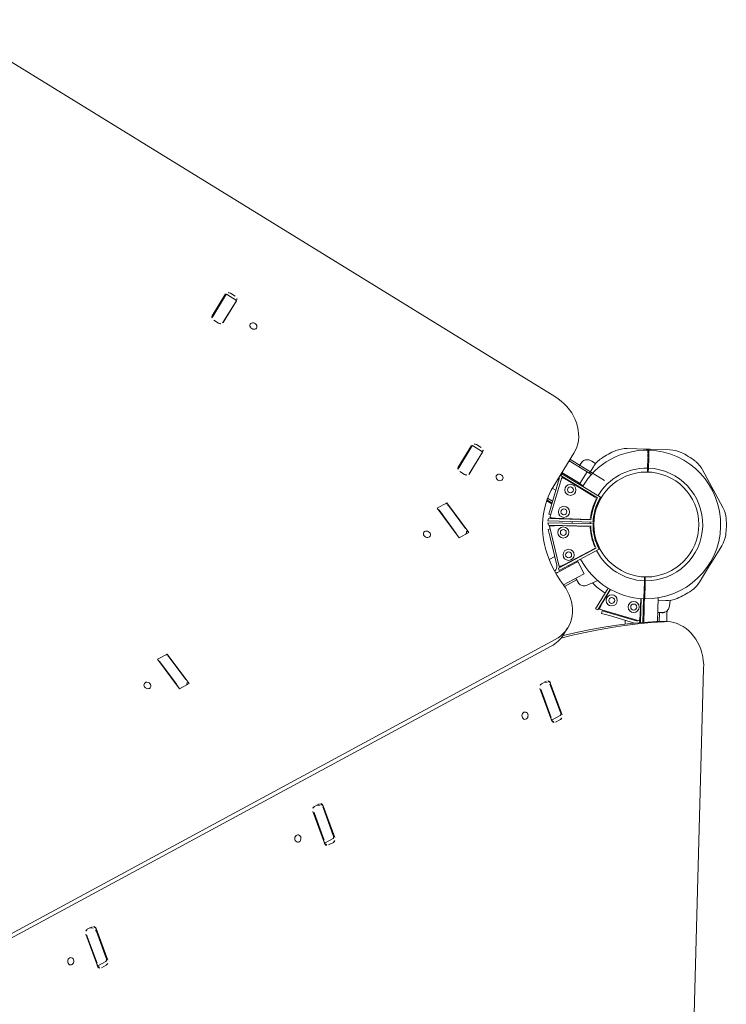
# Model space of a CAD drawing. Extents: x 5459245 to 5462690, y 5971016 to 5972523.
# Tile 70 of 136: x 5462444.317 to 5462445.085, y 5972215.678 to 5972216.747. Entities that reach past the tile are written whole.
import ezdxf

# ---------------------------------------------------------------- set-up
doc = ezdxf.new("R2010")
doc.units = 0
doc.layers.add('A_MAŁA ARCHITEKTURA', color=195, linetype='CONTINUOUS', lineweight=9)

# ---------------------------------------------------------------- blocks, each defined once
blk = doc.blocks.new('MEGA')
at = {"layer": 'A_MAŁA ARCHITEKTURA'}
for p, q in [((5462447.2737, 5972218.6136), (5462447.2737, 5972217.8326)), ((5462447.1501, 5972218.1916), (5462447.1501, 5972218.1856)), ((5462447.1514, 5972218.1947), (5462447.153, 5972218.1947)), ((5462447.1796, 5972218.1947), (5462447.153, 5972218.1947)), ((5462447.1811, 5972218.1956), (5462447.1534, 5972218.1956)), ((5462447.1687, 5972218.1956), (5462447.1671, 5972218.1947)), ((5462447.1725, 5972218.1947), (5462447.1725, 5972218.1956)), ((5462447.1796, 5972218.1947), (5462447.1813, 5972218.1947)), ((5462447.1813, 5972218.1819), (5462447.1813, 5972218.1947)), ((5462447.1845, 5972218.1856), (5462447.1845, 5972218.1916)), ((5462447.153, 5972218.1818), (5462447.1526, 5972218.1818)), ((5462447.1796, 5972218.1818), (5462447.153, 5972218.1818)), ((5462447.1534, 5972218.1816), (5462447.1811, 5972218.1816)), ((5462447.1813, 5972218.1818), (5462447.1796, 5972218.1818)), ((5462447.0406, 5972217.6939), (5462446.3637, 5972218.0847)), ((5462447.0489, 5972217.6939), (5462446.372, 5972218.0847)), ((5462446.8044, 5972218.0506), (5462446.7895, 5972218.0135)), ((5462446.8148, 5972218.0446), (5462446.8044, 5972218.0506)), ((5462446.7919, 5972218.0184), (5462446.8034, 5972218.0471)), ((5462446.8, 5972218.0074), (5462446.8148, 5972218.0446)), ((5462446.8017, 5972218.0128), (5462446.8131, 5972218.0415)), ((5462446.8133, 5972218.0446), (5462446.8148, 5972218.0446)), ((5462446.7895, 5972218.0135), (5462446.8, 5972218.0074)), ((5462446.7969, 5972218.0092), (5462446.798, 5972218.0092)), ((5462446.5091, 5972217.9606), (5462446.4864, 5972217.9318)), ((5462446.508, 5972217.9579), (5462446.4889, 5972217.9336)), ((5462446.4976, 5972217.9253), (5462446.5203, 5972217.9542)), ((5462446.5197, 5972217.9589), (5462446.5145, 5972217.962)), ((5462446.5174, 5972217.9603), (5462446.5177, 5972217.9597)), ((5462446.5177, 5972217.9597), (5462446.519, 5972217.9573)), ((5462446.5178, 5972217.9523), (5462446.4986, 5972217.928)), ((5462446.4863, 5972217.9318), (5462446.4955, 5972217.9265)), ((5462446.4869, 5972217.927), (5462446.4922, 5972217.924)), ((5462447.1514, 5972217.8808), (5462447.153, 5972217.8808)), ((5462447.1796, 5972217.8808), (5462447.153, 5972217.8808)), ((5462447.1811, 5972217.8817), (5462447.1534, 5972217.8817)), ((5462447.1796, 5972217.8808), (5462447.1813, 5972217.8808)), ((5462447.1813, 5972217.868), (5462447.1813, 5972217.8808)), ((5462447.1033, 5972217.878), (5462447.0885, 5972217.8408)), ((5462447.0909, 5972217.8458), (5462447.1024, 5972217.8745)), ((5462447.0989, 5972217.8348), (5462447.1138, 5972217.872)), ((5462447.1006, 5972217.8402), (5462447.1121, 5972217.8689)), ((5462447.1138, 5972217.872), (5462447.1033, 5972217.878)), ((5462447.1123, 5972217.872), (5462447.1138, 5972217.872)), ((5462447.1501, 5972217.8777), (5462447.1501, 5972217.8717)), ((5462447.153, 5972217.8678), (5462447.1526, 5972217.8678)), ((5462447.1796, 5972217.8678), (5462447.153, 5972217.8678)), ((5462447.1534, 5972217.8677), (5462447.1811, 5972217.8677)), ((5462447.1813, 5972217.8678), (5462447.1796, 5972217.8678)), ((5462447.1845, 5972217.8717), (5462447.1845, 5972217.8777)), ((5462447.0885, 5972217.8408), (5462447.0989, 5972217.8348)), ((5462447.0959, 5972217.8366), (5462447.097, 5972217.8366)), ((5462446.752, 5972217.8204), (5462446.7293, 5972217.7915)), ((5462446.751, 5972217.8177), (5462446.7318, 5972217.7934)), ((5462446.7626, 5972217.8187), (5462446.7574, 5972217.8217)), ((5462446.7603, 5972217.82), (5462446.7606, 5972217.8194)), ((5462446.7606, 5972217.8194), (5462446.762, 5972217.817)), ((5462446.7405, 5972217.785), (5462446.7632, 5972217.8139)), ((5462446.7607, 5972217.8121), (5462446.7415, 5972217.7878)), ((5462446.7293, 5972217.7915), (5462446.7384, 5972217.7862)), ((5462446.7299, 5972217.7867), (5462446.7351, 5972217.7837)), ((5462447.1874, 5972217.7783), (5462447.1874, 5972217.7827)), ((5462447.1904, 5972217.7828), (5462447.2322, 5972217.7828)), ((5462447.2063, 5972217.7821), (5462447.2038, 5972217.7814)), ((5462447.2066, 5972217.7329), (5462447.2063, 5972217.7821)), ((5462447.2074, 5972217.7828), (5462447.2074, 5972217.7617)), ((5462447.2223, 5972217.7828), (5462447.2223, 5972217.7617)), ((5462447.2242, 5972217.7388), (5462447.2242, 5972217.7828)), ((5462447.159, 5972217.7683), (5462447.2026, 5972217.78)), ((5462447.1614, 5972217.7713), (5462447.17, 5972217.7736)), ((5462447.1999, 5972217.7816), (5462447.17, 5972217.7736)), ((5462447.1725, 5972217.7743), (5462447.1725, 5972217.7807)), ((5462447.1735, 5972217.781), (5462447.1735, 5972217.7745)), ((5462447.1755, 5972217.7751), (5462447.1755, 5972217.7814)), ((5462447.2034, 5972217.7771), (5462447.2026, 5972217.78)), ((5462447.2034, 5972217.7772), (5462447.2027, 5972217.7798)), ((5462447.2038, 5972217.7773), (5462447.2034, 5972217.7772)), ((5462447.2036, 5972217.7374), (5462447.2034, 5972217.774)), ((5462447.2038, 5972217.7814), (5462447.2041, 5972217.7353)), ((5462447.1188, 5972217.7316), (5462447.1508, 5972217.7636)), ((5462447.1406, 5972217.7566), (5462447.147, 5972217.763)), ((5462447.147, 5972217.763), (5462447.1486, 5972217.7614)), ((5462447.1529, 5972217.7615), (5462447.1508, 5972217.7636)), ((5462447.1528, 5972217.7615), (5462447.151, 5972217.7634)), ((5462447.1529, 5972217.7672), (5462447.1511, 5972217.7654)), ((5462447.1511, 5972217.7654), (5462447.1743, 5972217.7256)), ((5462447.1532, 5972217.7618), (5462447.1528, 5972217.7615)), ((5462447.1777, 5972217.7248), (5462447.1529, 5972217.7672)), ((5462447.1547, 5972217.7683), (5462447.1572, 5972217.769)), ((5462447.1791, 5972217.7256), (5462447.1547, 5972217.7683)), ((5462447.1572, 5972217.769), (5462447.1801, 5972217.7289)), ((5462447.159, 5972217.7682), (5462447.159, 5972217.7683)), ((5462447.159, 5972217.768), (5462447.1598, 5972217.7653)), ((5462447.1597, 5972217.7655), (5462447.1593, 5972217.7654)), ((5462447.1613, 5972217.7627), (5462447.1794, 5972217.7309)), ((5462447.1619, 5972217.7691), (5462447.1614, 5972217.7713)), ((5462447.1725, 5972217.7617), (5462447.1725, 5972217.7618)), ((5462447.1728, 5972217.7617), (5462447.1725, 5972217.7617)), ((5462447.2074, 5972217.7597), (5462447.2074, 5972217.7617)), ((5462447.2223, 5972217.7617), (5462447.2223, 5972217.7597)), ((5462447.2349, 5972217.7617), (5462447.2348, 5972217.7631)), ((5462447.1406, 5972217.7566), (5462447.1187, 5972217.7347)), ((5462447.1729, 5972217.7272), (5462447.1544, 5972217.7588)), ((5462447.2064, 5972217.7569), (5462447.2074, 5972217.7569)), ((5462447.2064, 5972217.7558), (5462447.2074, 5972217.7558)), ((5462447.2223, 5972217.7597), (5462447.2074, 5972217.7597)), ((5462447.2074, 5972217.7597), (5462447.2074, 5972217.7586)), ((5462447.2074, 5972217.7586), (5462447.2074, 5972217.7558)), ((5462447.2223, 5972217.7597), (5462447.2223, 5972217.7586)), ((5462447.2223, 5972217.7586), (5462447.2223, 5972217.7543)), ((5462447.2307, 5972217.7569), (5462447.2223, 5972217.7569)), ((5462447.1256, 5972217.7416), (5462447.1196, 5972217.745)), ((5462447.1106, 5972217.7309), (5462447.1331, 5972217.7178)), ((5462447.1151, 5972217.7295), (5462447.117, 5972217.7313)), ((5462447.1576, 5972217.7047), (5462447.1151, 5972217.7295)), ((5462447.117, 5972217.7313), (5462447.1568, 5972217.708)), ((5462447.1189, 5972217.7315), (5462447.1188, 5972217.7316)), ((5462447.119, 5972217.7314), (5462447.121, 5972217.7294)), ((5462447.1209, 5972217.7295), (5462447.1205, 5972217.7292)), ((5462447.2066, 5972217.7325), (5462447.2066, 5972217.7329)), ((5462447.2773, 5972217.7177), (5462447.2666, 5972217.7361)), ((5462447.1236, 5972217.7279), (5462447.1552, 5972217.7095)), ((5462447.176, 5972217.7276), (5462447.1775, 5972217.7284)), ((5462447.1779, 5972217.7244), (5462447.1777, 5972217.7248)), ((5462447.1793, 5972217.7252), (5462447.1791, 5972217.7256)), ((5462447.1035, 5972217.7156), (5462447.1164, 5972217.7081)), ((5462447.1044, 5972217.7178), (5462447.1042, 5972217.7172)), ((5462447.1042, 5972217.7173), (5462447.1257, 5972217.7049)), ((5462447.134, 5972217.7174), (5462447.1265, 5972217.7044)), ((5462447.1331, 5972217.7178), (5462447.134, 5972217.7174)), ((5462447.2695, 5972217.7115), (5462447.2602, 5972217.706)), ((5462447.2606, 5972217.7052), (5462447.27, 5972217.7106)), ((5462447.2765, 5972217.7172), (5462447.2763, 5972217.7171)), ((5462447.2765, 5972217.7172), (5462447.2773, 5972217.7177)), ((5462447.2775, 5972217.7149), (5462447.277, 5972217.7158)), ((5462447.2773, 5972217.7177), (5462447.2793, 5972217.7142)), ((5462447.2785, 5972217.7138), (5462447.2783, 5972217.7136)), ((5462447.2793, 5972217.7142), (5462447.2785, 5972217.7138)), ((5462447.2899, 5972217.6958), (5462447.2793, 5972217.7142)), ((5462447.1265, 5972217.7044), (5462447.1257, 5972217.7049)), ((5462447.1566, 5972217.7009), (5462447.1566, 5972217.7008)), ((5462447.158, 5972217.7044), (5462447.1576, 5972217.7047)), ((5462447.1596, 5972217.706), (5462447.1595, 5972217.7061)), ((5462447.2602, 5972217.706), (5462447.2563, 5972217.7038)), ((5462447.2568, 5972217.703), (5462447.2606, 5972217.7052)), ((5462447.2601, 5972217.706), (5462447.2606, 5972217.7052)), ((5462447.0585, 5972217.689), (5462447.0668, 5972217.689)), ((5462447.1174, 5972217.6953), (5462447.1278, 5972217.688)), ((5462446.9949, 5972217.6801), (5462446.9722, 5972217.6513)), ((5462446.9939, 5972217.6774), (5462446.9747, 5972217.6531)), ((5462447.0055, 5972217.6784), (5462447.0003, 5972217.6815)), ((5462447.0033, 5972217.6798), (5462447.0035, 5972217.6792)), ((5462447.0035, 5972217.6792), (5462447.0049, 5972217.6768)), ((5462446.9834, 5972217.6448), (5462447.0061, 5972217.6737)), ((5462447.0036, 5972217.6718), (5462446.9845, 5972217.6475)), ((5462447.0996, 5972217.6659), (5462447.1025, 5972217.6667)), ((5462447.102, 5972217.6573), (5462447.0996, 5972217.6659)), ((5462447.1267, 5972217.6741), (5462447.1003, 5972217.6739)), ((5462447.1003, 5972217.6739), (5462447.1009, 5972217.6714)), ((5462447.1009, 5972217.6714), (5462447.1267, 5972217.6716)), ((5462447.1053, 5972217.671), (5462447.1024, 5972217.6703)), ((5462447.1141, 5972217.6266), (5462447.1024, 5972217.6703)), ((5462447.1025, 5972217.6667), (5462447.1049, 5972217.658)), ((5462447.1052, 5972217.671), (5462447.1026, 5972217.6703)), ((5462447.1051, 5972217.6715), (5462447.1052, 5972217.671)), ((5462447.1267, 5972217.6711), (5462447.1083, 5972217.6711)), ((5462447.102, 5972217.6573), (5462447.1093, 5972217.6299)), ((5462447.1049, 5972217.658), (5462447.1129, 5972217.6281)), ((5462447.2793, 5972217.6358), (5462447.2899, 5972217.6542)), ((5462446.9722, 5972217.6513), (5462446.9814, 5972217.646)), ((5462446.9728, 5972217.6465), (5462446.978, 5972217.6435)), ((5462447.156, 5972217.6453), (5462447.1153, 5972217.6218)), ((5462447.1541, 5972217.6448), (5462447.1447, 5972217.6394)), ((5462447.1452, 5972217.6385), (5462447.1546, 5972217.6439)), ((5462447.1579, 5972217.647), (5462447.1541, 5972217.6448)), ((5462447.1546, 5972217.6439), (5462447.1584, 5972217.6462)), ((5462447.156, 5972217.6453), (5462447.1577, 5972217.6463)), ((5462447.1577, 5972217.6463), (5462447.158, 5972217.6459)), ((5462447.1578, 5972217.6469), (5462447.1583, 5972217.6461)), ((5462447.1031, 5972217.6378), (5462447.1066, 5972217.6399)), ((5462447.1093, 5972217.6414), (5462447.11, 5972217.6418)), ((5462447.1134, 5972217.6248), (5462447.1358, 5972217.6376)), ((5462447.137, 5972217.6354), (5462447.1147, 5972217.6227)), ((5462447.1196, 5972217.6289), (5462447.1356, 5972217.638)), ((5462447.1335, 5972217.6335), (5462447.134, 5972217.6326)), ((5462447.1365, 5972217.6341), (5462447.136, 5972217.6349)), ((5462447.1374, 5972217.6346), (5462447.1372, 5972217.635)), ((5462447.2765, 5972217.6328), (5462447.2763, 5972217.6329)), ((5462447.2773, 5972217.6323), (5462447.2765, 5972217.6328)), ((5462447.2793, 5972217.6358), (5462447.2773, 5972217.6323)), ((5462447.2785, 5972217.6362), (5462447.2783, 5972217.6364)), ((5462447.2785, 5972217.6362), (5462447.2793, 5972217.6358)), ((5462447.1136, 5972217.6242), (5462447.1134, 5972217.6248)), ((5462447.1142, 5972217.6266), (5462447.1141, 5972217.6266)), ((5462447.1143, 5972217.6266), (5462447.1171, 5972217.6274)), ((5462447.1169, 5972217.6273), (5462447.117, 5972217.6269)), ((5462447.1461, 5972217.6224), (5462447.124, 5972217.6096)), ((5462447.2666, 5972217.6139), (5462447.2773, 5972217.6323)), ((5462447.125, 5972217.608), (5462447.1332, 5972217.6128)), ((5462447.125, 5972217.608), (5462447.1317, 5972217.6119)), ((5462447.1332, 5972217.6127), (5462447.1317, 5972217.6119)), ((5462447.1439, 5972217.6211), (5462447.1481, 5972217.6139)), ((5462447.1235, 5972217.6104), (5462447.125, 5972217.608)), ((5462447.1292, 5972217.6008), (5462447.125, 5972217.608)), ((5462447.1394, 5972217.6068), (5462447.1365, 5972217.6051)), ((5462447.1448, 5972217.6072), (5462447.1509, 5972217.6101)), ((5462447.1841, 5972217.5931), (5462447.2054, 5972217.5931)), ((5462447.2054, 5972217.594), (5462447.2054, 5972217.5943)), ((5462447.2054, 5972217.5931), (5462447.2054, 5972217.594)), ((5462447.2094, 5972217.5931), (5462447.2054, 5972217.5931)), ((5462447.2094, 5972217.594), (5462447.2094, 5972217.5943)), ((5462447.2094, 5972217.594), (5462447.2094, 5972217.5931)), ((5462447.2094, 5972217.5931), (5462447.2307, 5972217.5931)), ((5462447.1067, 5972217.54), (5462446.4252, 5972217.1465))]:
    blk.add_line(p, q, dxfattribs=at)
at = {"layer": 'A_MAŁA ARCHITEKTURA', "flags": 128}
for points in [[(5462447.1712, 5972218.1947), (5462447.1717, 5972218.195), (5462447.1725, 5972218.1955)], [(5462447.1728, 5972218.1816), (5462447.1735, 5972218.1817), (5462447.1737, 5972218.1818)], [(5462447.1703, 5972218.1533), (5462447.1697, 5972218.1543), (5462447.169, 5972218.155), (5462447.168, 5972218.1555), (5462447.167, 5972218.1556), (5462447.1661, 5972218.1553), (5462447.1652, 5972218.1547), (5462447.1646, 5972218.1538), (5462447.1641, 5972218.1528), (5462447.164, 5972218.1516), (5462447.1641, 5972218.1504), (5462447.1645, 5972218.1493), (5462447.1652, 5972218.1485), (5462447.1661, 5972218.1479), (5462447.167, 5972218.1476), (5462447.168, 5972218.1477), (5462447.1689, 5972218.1481), (5462447.1697, 5972218.1489), (5462447.1703, 5972218.1499), (5462447.1706, 5972218.151), (5462447.1706, 5972218.1522), (5462447.1703, 5972218.1533)], [(5462446.7714, 5972218.0433), (5462446.772, 5972218.0424), (5462446.7727, 5972218.0416), (5462446.7737, 5972218.0412), (5462446.7746, 5972218.0411), (5462446.7756, 5972218.0413), (5462446.7765, 5972218.0419), (5462446.7771, 5972218.0428), (5462446.7776, 5972218.0439), (5462446.7777, 5972218.0451), (5462446.7776, 5972218.0462), (5462446.7771, 5972218.0473), (5462446.7765, 5972218.0482), (5462446.7756, 5972218.0488), (5462446.7746, 5972218.049), (5462446.7737, 5972218.0489), (5462446.7727, 5972218.0485), (5462446.772, 5972218.0478), (5462446.7714, 5972218.0468), (5462446.7711, 5972218.0457), (5462446.7711, 5972218.0445), (5462446.7714, 5972218.0433)], [(5462446.4786, 5972217.9573), (5462446.4791, 5972217.9582), (5462446.4794, 5972217.9593), (5462446.4793, 5972217.9603), (5462446.4789, 5972217.9612), (5462446.4782, 5972217.9619), (5462446.4772, 5972217.9623), (5462446.4761, 5972217.9625), (5462446.475, 5972217.9623), (5462446.4739, 5972217.9619), (5462446.473, 5972217.9612), (5462446.4722, 5972217.9603), (5462446.4718, 5972217.9592), (5462446.4717, 5972217.9582), (5462446.472, 5972217.9572), (5462446.4726, 5972217.9564), (5462446.4734, 5972217.9558), (5462446.4744, 5972217.9555), (5462446.4756, 5972217.9555), (5462446.4767, 5972217.9559), (5462446.4777, 5972217.9565), (5462446.4786, 5972217.9573)], [(5462446.4986, 5972217.928), (5462446.4981, 5972217.9274), (5462446.4976, 5972217.927), (5462446.4971, 5972217.9266), (5462446.4966, 5972217.9264), (5462446.4961, 5972217.9263), (5462446.4957, 5972217.9264), (5462446.4955, 5972217.9265)], [(5462447.0704, 5972217.8707), (5462447.0709, 5972217.8697), (5462447.0717, 5972217.869), (5462447.0726, 5972217.8686), (5462447.0736, 5972217.8685), (5462447.0746, 5972217.8687), (5462447.0754, 5972217.8693), (5462447.0761, 5972217.8702), (5462447.0765, 5972217.8713), (5462447.0767, 5972217.8724), (5462447.0765, 5972217.8736), (5462447.0761, 5972217.8747), (5462447.0754, 5972217.8756), (5462447.0746, 5972217.8762), (5462447.0736, 5972217.8764), (5462447.0726, 5972217.8763), (5462447.0717, 5972217.8759), (5462447.0709, 5972217.8752), (5462447.0704, 5972217.8742), (5462447.0701, 5972217.873), (5462447.0701, 5972217.8719), (5462447.0704, 5972217.8707)], [(5462447.1728, 5972217.8677), (5462447.1735, 5972217.8678), (5462447.1737, 5972217.8678)], [(5462447.1703, 5972217.8394), (5462447.1697, 5972217.8404), (5462447.169, 5972217.8411), (5462447.168, 5972217.8415), (5462447.167, 5972217.8416), (5462447.1661, 5972217.8414), (5462447.1652, 5972217.8408), (5462447.1646, 5972217.8399), (5462447.1641, 5972217.8388), (5462447.164, 5972217.8377), (5462447.1641, 5972217.8365), (5462447.1645, 5972217.8354), (5462447.1652, 5972217.8345), (5462447.1661, 5972217.834), (5462447.167, 5972217.8337), (5462447.168, 5972217.8338), (5462447.1689, 5972217.8342), (5462447.1697, 5972217.8349), (5462447.1703, 5972217.8359), (5462447.1706, 5972217.8371), (5462447.1706, 5972217.8383), (5462447.1703, 5972217.8394)], [(5462447.2322, 5972217.7828), (5462447.2359, 5972217.783), (5462447.2394, 5972217.7835), (5462447.243, 5972217.7845), (5462447.2464, 5972217.7858), (5462447.2498, 5972217.7874), (5462447.253, 5972217.7895), (5462447.256, 5972217.7918), (5462447.2589, 5972217.7944), (5462447.2616, 5972217.7974), (5462447.264, 5972217.8006), (5462447.2662, 5972217.804), (5462447.2682, 5972217.8077), (5462447.2698, 5972217.8115), (5462447.2712, 5972217.8156), (5462447.2723, 5972217.8197), (5462447.2731, 5972217.824), (5462447.2735, 5972217.8283), (5462447.2737, 5972217.8326)], [(5462446.7215, 5972217.817), (5462446.722, 5972217.818), (5462446.7223, 5972217.819), (5462446.7222, 5972217.8201), (5462446.7218, 5972217.821), (5462446.7211, 5972217.8217), (5462446.7201, 5972217.8221), (5462446.7191, 5972217.8222), (5462446.7179, 5972217.8221), (5462446.7168, 5972217.8216), (5462446.7159, 5972217.8209), (5462446.7152, 5972217.82), (5462446.7147, 5972217.819), (5462446.7147, 5972217.8179), (5462446.7149, 5972217.817), (5462446.7155, 5972217.8162), (5462446.7163, 5972217.8156), (5462446.7173, 5972217.8153), (5462446.7185, 5972217.8153), (5462446.7196, 5972217.8156), (5462446.7206, 5972217.8162), (5462446.7215, 5972217.817)], [(5462446.7415, 5972217.7878), (5462446.741, 5972217.7872), (5462446.7405, 5972217.7867), (5462446.74, 5972217.7864), (5462446.7395, 5972217.7862), (5462446.739, 5972217.7861), (5462446.7386, 5972217.7861), (5462446.7384, 5972217.7862)], [(5462447.1904, 5972217.7828), (5462447.185, 5972217.7826), (5462447.1797, 5972217.7821), (5462447.1744, 5972217.7812), (5462447.1691, 5972217.7799), (5462447.1639, 5972217.7783), (5462447.1588, 5972217.7763), (5462447.1538, 5972217.774), (5462447.149, 5972217.7714), (5462447.1442, 5972217.7685), (5462447.1396, 5972217.7652), (5462447.1351, 5972217.7616), (5462447.1309, 5972217.7577), (5462447.1268, 5972217.7536), (5462447.1229, 5972217.7492), (5462447.1192, 5972217.7445), (5462447.1158, 5972217.7396), (5462447.1125, 5972217.7344), (5462447.1096, 5972217.7291), (5462447.1069, 5972217.7235), (5462447.1044, 5972217.7178)], [(5462447.2055, 5972217.7819), (5462447.2055, 5972217.7819), (5462447.2061, 5972217.7828)], [(5462447.2028, 5972217.7796), (5462447.2034, 5972217.7799), (5462447.2038, 5972217.7803)], [(5462447.1678, 5972217.7454), (5462447.167, 5972217.7449), (5462447.1662, 5972217.7444)], [(5462447.118, 5972217.7307), (5462447.1185, 5972217.7309), (5462447.1191, 5972217.7312)], [(5462447.0489, 5972217.6939), (5462447.0522, 5972217.6922), (5462447.0556, 5972217.6908), (5462447.0591, 5972217.6898), (5462447.0627, 5972217.6892), (5462447.0663, 5972217.689), (5462447.07, 5972217.6891), (5462447.0735, 5972217.6896), (5462447.0771, 5972217.6905), (5462447.0805, 5972217.6918), (5462447.0839, 5972217.6934), (5462447.0871, 5972217.6954), (5462447.0902, 5972217.6977), (5462447.0931, 5972217.7003), (5462447.0958, 5972217.7032), (5462447.0983, 5972217.7064), (5462447.1005, 5972217.7098), (5462447.1025, 5972217.7134), (5462447.1042, 5972217.7172)], [(5462447.0534, 5972217.6894), (5462447.0627, 5972217.6804), (5462447.0728, 5972217.6701), (5462447.0827, 5972217.6595), (5462447.0923, 5972217.6487), (5462447.1016, 5972217.6377), (5462447.1106, 5972217.6264), (5462447.1193, 5972217.6149), (5462447.1276, 5972217.6032)], [(5462447.1235, 5972217.6104), (5462447.1151, 5972217.6221), (5462447.1065, 5972217.6336), (5462447.0975, 5972217.6449), (5462447.0882, 5972217.6559), (5462447.0786, 5972217.6667), (5462447.0687, 5972217.6773), (5462447.0585, 5972217.6876), (5462447.0571, 5972217.689)], [(5462446.9644, 5972217.6768), (5462446.965, 5972217.6777), (5462446.9652, 5972217.6788), (5462446.9651, 5972217.6798), (5462446.9647, 5972217.6807), (5462446.964, 5972217.6814), (5462446.9631, 5972217.6818), (5462446.962, 5972217.682), (5462446.9608, 5972217.6818), (5462446.9597, 5972217.6814), (5462446.9588, 5972217.6807), (5462446.9581, 5972217.6798), (5462446.9577, 5972217.6787), (5462446.9576, 5972217.6777), (5462446.9578, 5972217.6767), (5462446.9584, 5972217.6759), (5462446.9592, 5972217.6753), (5462446.9603, 5972217.675), (5462446.9614, 5972217.675), (5462446.9625, 5972217.6754), (5462446.9636, 5972217.676), (5462446.9644, 5972217.6768)], [(5462446.9845, 5972217.6475), (5462446.984, 5972217.6469), (5462446.9835, 5972217.6465), (5462446.9829, 5972217.6461), (5462446.9824, 5972217.6459), (5462446.982, 5972217.6458), (5462446.9816, 5972217.6459), (5462446.9814, 5972217.646)], [(5462447.1067, 5972217.54), (5462447.1104, 5972217.5422), (5462447.1138, 5972217.5448), (5462447.1171, 5972217.5475), (5462447.1201, 5972217.5505), (5462447.1229, 5972217.5537), (5462447.1254, 5972217.557), (5462447.1276, 5972217.5605), (5462447.1295, 5972217.5641), (5462447.131, 5972217.5677), (5462447.1323, 5972217.5715), (5462447.1332, 5972217.5752), (5462447.1337, 5972217.579), (5462447.1339, 5972217.5827), (5462447.1337, 5972217.5864), (5462447.1332, 5972217.59), (5462447.1323, 5972217.5936), (5462447.1311, 5972217.5969), (5462447.1295, 5972217.6002), (5462447.1276, 5972217.6032)]]:
    blk.add_lwpolyline(points, dxfattribs=at)
at = {"layer": 'A_MAŁA ARCHITEKTURA'}
for centre, radius in [((5462447.1721, 5972217.7585), 0.00603), ((5462447.1721, 5972217.7585), 0.00324), ((5462447.1962, 5972217.765), 0.00603), ((5462447.1962, 5972217.765), 0.00324), ((5462447.1527, 5972217.7473), 0.00603), ((5462447.1527, 5972217.7473), 0.00324), ((5462447.135, 5972217.7297), 0.00603), ((5462447.135, 5972217.7297), 0.00324), ((5462447.2074, 5972217.675), 0.057), ((5462447.1174, 5972217.6638), 0.00603), ((5462447.1174, 5972217.6638), 0.00324), ((5462447.1238, 5972217.6397), 0.00603), ((5462447.1238, 5972217.6397), 0.00324)]:
    blk.add_circle(centre, radius, dxfattribs=at)
for centre, radius, start, end in [((5462447.1538, 5972218.1919), 0.0037, 95.7193, 184.7563), ((5462447.1728, 5972218.1926), 0.00301, 45.3051, 89.0372), ((5462447.1808, 5972218.1919), 0.0037, 355.2437, 84.2807), ((5462447.1538, 5972218.1853), 0.0037, 175.2437, 264.2807), ((5462447.1808, 5972218.1853), 0.0037, 275.7193, 4.7563), ((5462446.7989, 5972218.0491), 0.00494, 336.1929, 2.3949), ((5462446.8103, 5972218.0432), 0.00326, 329.8105, 30.3046), ((5462446.7848, 5972218.0213), 0.00773, 319.0096, 338.2068), ((5462446.7966, 5972218.0142), 0.00524, 285.3319, 343.8075), ((5462446.5024, 5972217.9625), 0.00724, 321.1937, 349.1395), ((5462446.5126, 5972217.958), 0.00435, 64.1643, 143.2748), ((5462446.514, 5972217.956), 0.00524, 316.1925, 14.6681), ((5462446.518, 5972217.9563), 0.00311, 316.5882, 57.6669), ((5462446.4855, 5972217.9359), 0.00403, 283.537, 326.1288), ((5462446.4886, 5972217.9296), 0.00311, 136.5882, 237.6669), ((5462446.4941, 5972217.9279), 0.00435, 244.1643, 323.2748), ((5462447.1538, 5972217.878), 0.0037, 95.7193, 184.7563), ((5462447.1728, 5972217.8786), 0.00301, 45.3051, 89.0372), ((5462447.1808, 5972217.878), 0.0037, 355.2437, 84.2807), ((5462447.0979, 5972217.8765), 0.00494, 336.1929, 2.3949), ((5462447.1093, 5972217.8706), 0.00326, 329.8105, 30.3046), ((5462447.1538, 5972217.8714), 0.0037, 175.2437, 264.2807), ((5462447.1808, 5972217.8714), 0.0037, 275.7193, 4.7563), ((5462447.0837, 5972217.8487), 0.00773, 319.0096, 338.2068), ((5462447.0956, 5972217.8416), 0.00524, 285.3319, 343.8075), ((5462446.7453, 5972217.8222), 0.00724, 321.1937, 349.1395), ((5462446.7555, 5972217.8178), 0.00435, 64.1643, 143.2748), ((5462446.7569, 5972217.8157), 0.00524, 316.1925, 14.6681), ((5462446.761, 5972217.8161), 0.00311, 316.5882, 57.6669), ((5462446.7285, 5972217.7956), 0.00403, 283.537, 326.1288), ((5462446.7315, 5972217.7894), 0.00311, 136.5882, 237.6669), ((5462446.737, 5972217.7876), 0.00435, 244.1643, 323.2748), ((5462447.1984, 5972217.7874), 0.00598, 285, 309.341), ((5462447.2044, 5972217.7627), 0.00299, 313.1226, 0), ((5462447.2074, 5972217.675), 0.0807, 30.3545, 90.6537), ((5462447.2307, 5972217.727), 0.0299, 65.8547, 90), ((5462447.2074, 5972217.675), 0.0869, 54.1453, 65.8547), ((5462447.2407, 5972217.7212), 0.0299, 30, 54.1453), ((5462447.1145, 5972217.739), 0.00897, 243.9188, 277.9692), ((5462447.1145, 5972217.739), 0.00598, 245.5231, 315), ((5462447.2074, 5972217.675), 0.058, 90.7927, 119.2073), ((5462447.2074, 5972217.675), 0.0575, 105, 119.2016), ((5462447.1807, 5972217.7317), 0.00149, 209.7, 295.1947), ((5462447.2074, 5972217.675), 0.0604, 93.1352, 116.8648), ((5462447.2074, 5972217.675), 0.0611, 94.8053, 115.1947), ((5462447.2074, 5972217.675), 0.0575, 90.796, 105), ((5462447.2021, 5972217.7374), 0.00149, 274.8053, 0.3), ((5462447.2074, 5972217.675), 0.0612, 30.4662, 90.7662), ((5462447.2074, 5972217.675), 0.0604, 123.1352, 146.8648), ((5462447.2074, 5972217.675), 0.0611, 124.8053, 145.1947), ((5462447.2074, 5972217.675), 0.058, 120.7927, 149.2073), ((5462447.2074, 5972217.675), 0.0575, 120.796, 135), ((5462447.1716, 5972217.7264), 0.00149, 304.8053, 30.3), ((5462447.2074, 5972217.675), 0.0807, 149.3463, 209.6459), ((5462447.1559, 5972217.7107), 0.00149, 239.7, 325.1947), ((5462447.2074, 5972217.675), 0.0575, 135, 149.2016), ((5462447.2074, 5972217.675), 0.0807, 300, 29.6459), ((5462447.2074, 5972217.675), 0.0612, 149.2338, 209.5338), ((5462447.2074, 5972217.675), 0.0612, 210.4662, 29.5338), ((5462447.0587, 5972217.7247), 0.0358, 239.6059, 269.7798), ((5462447.1507, 5972217.6808), 0.0299, 159.0886, 174.1453), ((5462447.264, 5972217.6808), 0.0299, 5.8547, 30), ((5462446.9882, 5972217.682), 0.00724, 321.1937, 349.1395), ((5462446.9984, 5972217.6775), 0.00435, 64.1643, 143.2748), ((5462446.9998, 5972217.6755), 0.00524, 316.1925, 14.6681), ((5462447.0039, 5972217.6758), 0.00311, 316.5882, 57.6669), ((5462447.2074, 5972217.675), 0.0869, 174.1453, 180.6287), ((5462447.2074, 5972217.675), 0.0869, 354.1453, 5.8547), ((5462447.264, 5972217.6692), 0.0299, 330, 354.1453), ((5462446.9745, 5972217.6491), 0.00311, 136.5882, 237.6669), ((5462446.9714, 5972217.6554), 0.00403, 283.537, 326.1288), ((5462446.9799, 5972217.6474), 0.00435, 244.1643, 323.2748), ((5462447.1299, 5972217.6337), 0.00299, 300, 348.1897), ((5462447.2074, 5972217.675), 0.0807, 210.3545, 300), ((5462447.1042, 5972217.6258), 0.00897, 353.651, 15), ((5462447.174, 5972217.6288), 0.0299, 210, 234.1453), ((5462447.2407, 5972217.6288), 0.0299, 305.8547, 330), ((5462447.2074, 5972217.675), 0.0869, 234.1453, 245.8547), ((5462447.2074, 5972217.675), 0.0869, 294.1453, 305.8547), ((5462447.1841, 5972217.623), 0.0299, 245.8547, 270), ((5462447.2307, 5972217.623), 0.0299, 270, 294.1453)]:
    blk.add_arc(centre, radius, start, end, dxfattribs=at)
for centre, major_axis, start_param, end_param in [((5462447.2034, 5972217.7624), (0.00399, 0), 5.579558, 6.283185), ((5462447.1297, 5972217.6348), (-0.00199, 0.00345), 3.141593, 3.864327)]:
    blk.add_ellipse(centre, major_axis=major_axis, ratio=0.666667, start_param=start_param, end_param=end_param, dxfattribs=at)
for points, knots in [([(5462447.2026, 5972217.78), (5462447.2026, 5972217.78), (5462447.2027, 5972217.7799), (5462447.2028, 5972217.7793), (5462447.203, 5972217.7783), (5462447.2032, 5972217.7767), (5462447.2033, 5972217.7752), (5462447.2034, 5972217.7744), (5462447.2034, 5972217.774)], [0, 0, 0, 0, 0.158587, 0.295996, 0.506539, 0.740464, 0.867118, 1, 1, 1, 1]), ([(5462447.1508, 5972217.7636), (5462447.1508, 5972217.7635), (5462447.1508, 5972217.7635), (5462447.1512, 5972217.7631), (5462447.1519, 5972217.7622), (5462447.1529, 5972217.761), (5462447.1537, 5972217.7598), (5462447.1542, 5972217.7591), (5462447.1544, 5972217.7588)], [0, 0, 0, 0, 0.158587, 0.295996, 0.506539, 0.740464, 0.867118, 1, 1, 1, 1]), ([(5462447.1613, 5972217.7627), (5462447.1611, 5972217.7632), (5462447.1607, 5972217.764), (5462447.1601, 5972217.7653), (5462447.1595, 5972217.7667), (5462447.1591, 5972217.7677), (5462447.1591, 5972217.7679), (5462447.159, 5972217.768)], [0, 0, 0, 0, 0.186503, 0.349637, 0.604981, 0.892861, 1, 1, 1, 1]), ([(5462447.2265, 5972217.7704), (5462447.2262, 5972217.7704), (5462447.2255, 5972217.7704), (5462447.224, 5972217.7704), (5462447.2228, 5972217.7704), (5462447.2223, 5972217.7704)], [0, 0, 0, 0, 0.398328, 0.796038, 1, 1, 1, 1]), ([(5462447.2298, 5972217.7698), (5462447.2295, 5972217.7699), (5462447.2289, 5972217.7701), (5462447.2275, 5972217.7702), (5462447.2259, 5972217.7703), (5462447.2247, 5972217.7703), (5462447.2242, 5972217.7703)], [0, 0, 0, 0, 0.28225, 0.555737, 0.818942, 1, 1, 1, 1]), ([(5462447.2298, 5972217.7698), (5462447.2293, 5972217.77), (5462447.2284, 5972217.7703), (5462447.2271, 5972217.7703), (5462447.2265, 5972217.7704)], [0, 0, 0, 0, 0.511239, 1, 1, 1, 1]), ([(5462447.2348, 5972217.763), (5462447.2347, 5972217.7637), (5462447.2345, 5972217.7652), (5462447.2334, 5972217.7672), (5462447.2318, 5972217.7688), (5462447.2305, 5972217.7695), (5462447.2298, 5972217.7698)], [0, 0, 0, 0, 0.249942, 0.499965, 0.750054, 1, 1, 1, 1]), ([(5462447.2348, 5972217.7564), (5462447.2348, 5972217.7568), (5462447.2347, 5972217.7576), (5462447.2347, 5972217.7589), (5462447.2348, 5972217.7601), (5462447.2348, 5972217.7609), (5462447.2349, 5972217.7615), (5462447.2349, 5972217.7615), (5462447.2349, 5972217.7616)], [0, 0, 0, 0, 0.147184, 0.335186, 0.52483, 0.717048, 0.910964, 1, 1, 1, 1]), ([(5462447.2349, 5972217.7615), (5462447.2349, 5972217.7615), (5462447.2349, 5972217.7615), (5462447.2349, 5972217.7615), (5462447.2349, 5972217.7614)], [0, 0, 0, 0, 0.107576, 1, 1, 1, 1]), ([(5462447.1236, 5972217.7279), (5462447.1232, 5972217.7282), (5462447.1225, 5972217.7287), (5462447.1213, 5972217.7296), (5462447.1201, 5972217.7305), (5462447.1193, 5972217.7311), (5462447.1191, 5972217.7313), (5462447.119, 5972217.7314)], [0, 0, 0, 0, 0.1865033, 0.3496371, 0.6049814, 0.8928613, 1, 1, 1, 1]), ([(5462447.1253, 5972217.7235), (5462447.1251, 5972217.7233), (5462447.1249, 5972217.723), (5462447.1248, 5972217.7227), (5462447.1248, 5972217.7227)], [0, 0, 0, 0, 0.993702, 1, 1, 1, 1]), ([(5462447.1174, 5972217.7097), (5462447.117, 5972217.7088), (5462447.116, 5972217.7071), (5462447.115, 5972217.7051), (5462447.1142, 5972217.7036), (5462447.1141, 5972217.7032), (5462447.1141, 5972217.703)], [0, 0, 0, 0, 0.230947, 0.482753, 0.739026, 1, 1, 1, 1]), ([(5462447.1173, 5972217.7097), (5462447.117, 5972217.7092), (5462447.1161, 5972217.7077), (5462447.1157, 5972217.707), (5462447.1154, 5972217.7065)], [0, 0, 0, 0, 0.37441, 1, 1, 1, 1]), ([(5462447.2735, 5972217.7138), (5462447.2733, 5972217.7136), (5462447.2729, 5972217.7134), (5462447.2717, 5972217.7127), (5462447.2705, 5972217.712), (5462447.2698, 5972217.7116), (5462447.2695, 5972217.7115)], [0, 0, 0, 0, 0.283583, 0.567165, 0.850751, 1, 1, 1, 1]), ([(5462447.27, 5972217.7106), (5462447.2705, 5972217.7109), (5462447.2715, 5972217.7114), (5462447.2728, 5972217.7122), (5462447.2736, 5972217.7127), (5462447.2739, 5972217.7129), (5462447.274, 5972217.7129)], [0, 0, 0, 0, 0.283593, 0.567187, 0.850777, 1, 1, 1, 1]), ([(5462447.277, 5972217.7158), (5462447.277, 5972217.7158), (5462447.2768, 5972217.7157), (5462447.2759, 5972217.7151), (5462447.2747, 5972217.7145), (5462447.2738, 5972217.7139), (5462447.2735, 5972217.7138)], [0, 0, 0, 0, 0.2941088, 0.5893457, 0.8836442, 1, 1, 1, 1]), ([(5462447.274, 5972217.7129), (5462447.2748, 5972217.7134), (5462447.2763, 5972217.7142), (5462447.2773, 5972217.7148), (5462447.2776, 5972217.7149), (5462447.2775, 5972217.7149), (5462447.2775, 5972217.7149)], [0, 0, 0, 0, 0.368214, 0.743956, 0.961795, 1, 1, 1, 1]), ([(5462447.1141, 5972217.703), (5462447.114, 5972217.7022), (5462447.1139, 5972217.7007), (5462447.1145, 5972217.6986), (5462447.1157, 5972217.6966), (5462447.1169, 5972217.6957), (5462447.1174, 5972217.6952)], [0, 0, 0, 0, 0.249938, 0.500025, 0.750053, 1, 1, 1, 1]), ([(5462447.1151, 5972217.7058), (5462447.115, 5972217.7054), (5462447.1143, 5972217.7042), (5462447.1142, 5972217.7035), (5462447.1141, 5972217.703)], [0, 0, 0, 0, 0.2555562, 1, 1, 1, 1]), ([(5462447.1024, 5972217.6703), (5462447.1024, 5972217.6703), (5462447.1025, 5972217.6703), (5462447.103, 5972217.6704), (5462447.1041, 5972217.6706), (5462447.1056, 5972217.6708), (5462447.1071, 5972217.671), (5462447.1079, 5972217.671), (5462447.1083, 5972217.6711)], [0, 0, 0, 0, 0.158587, 0.295996, 0.506539, 0.740464, 0.867118, 1, 1, 1, 1]), ([(5462447.1407, 5972217.6371), (5462447.1399, 5972217.6366), (5462447.1384, 5972217.6357), (5462447.1375, 5972217.6352), (5462447.1372, 5972217.635), (5462447.1372, 5972217.6351), (5462447.1372, 5972217.6351)], [0, 0, 0, 0, 0.368214, 0.743956, 0.961795, 1, 1, 1, 1]), ([(5462447.1377, 5972217.6342), (5462447.1378, 5972217.6342), (5462447.1379, 5972217.6343), (5462447.1388, 5972217.6349), (5462447.14, 5972217.6355), (5462447.1409, 5972217.6361), (5462447.1412, 5972217.6362)], [0, 0, 0, 0, 0.294109, 0.589346, 0.883644, 1, 1, 1, 1]), ([(5462447.1447, 5972217.6394), (5462447.1442, 5972217.6391), (5462447.1432, 5972217.6385), (5462447.142, 5972217.6378), (5462447.1411, 5972217.6373), (5462447.1408, 5972217.6371), (5462447.1407, 5972217.6371)], [0, 0, 0, 0, 0.283593, 0.567187, 0.850777, 1, 1, 1, 1]), ([(5462447.1412, 5972217.6362), (5462447.1414, 5972217.6363), (5462447.1419, 5972217.6366), (5462447.143, 5972217.6373), (5462447.1442, 5972217.6379), (5462447.1449, 5972217.6384), (5462447.1452, 5972217.6385)], [0, 0, 0, 0, 0.283583, 0.567165, 0.850751, 1, 1, 1, 1]), ([(5462447.1196, 5972217.6289), (5462447.1192, 5972217.6287), (5462447.1184, 5972217.6283), (5462447.117, 5972217.6277), (5462447.1157, 5972217.6271), (5462447.1147, 5972217.6268), (5462447.1144, 5972217.6267), (5462447.1143, 5972217.6267)], [0, 0, 0, 0, 0.186503, 0.349637, 0.604981, 0.892861, 1, 1, 1, 1]), ([(5462447.1323, 5972217.6144), (5462447.1326, 5972217.6138), (5462447.1334, 5972217.6123), (5462447.1339, 5972217.6116), (5462447.1341, 5972217.6111)], [0, 0, 0, 0, 0.37441, 1, 1, 1, 1]), ([(5462447.1324, 5972217.6144), (5462447.1329, 5972217.6136), (5462447.1339, 5972217.6119), (5462447.1351, 5972217.61), (5462447.136, 5972217.6086), (5462447.1363, 5972217.6083), (5462447.1365, 5972217.6082)], [0, 0, 0, 0, 0.230947, 0.482753, 0.739026, 1, 1, 1, 1]), ([(5462447.1365, 5972217.6051), (5462447.1357, 5972217.6047), (5462447.1342, 5972217.6038), (5462447.1321, 5972217.6026), (5462447.1303, 5972217.6016), (5462447.1294, 5972217.6011), (5462447.1291, 5972217.6008)], [0, 0, 0, 0, 0.270948, 0.539296, 0.808872, 1, 1, 1, 1]), ([(5462447.1345, 5972217.6106), (5462447.1347, 5972217.6103), (5462447.1355, 5972217.609), (5462447.1361, 5972217.6085), (5462447.1365, 5972217.6082)], [0, 0, 0, 0, 0.286207, 1, 1, 1, 1]), ([(5462447.1365, 5972217.6082), (5462447.1371, 5972217.6078), (5462447.1383, 5972217.6069), (5462447.1405, 5972217.6064), (5462447.1428, 5972217.6064), (5462447.1442, 5972217.6069), (5462447.1449, 5972217.6072)], [0, 0, 0, 0, 0.249938, 0.500025, 0.750053, 1, 1, 1, 1])]:
    blk.add_open_spline(points, degree=3, knots=knots, dxfattribs=at)

msp = doc.modelspace()

# ---------------------------------------------------------------- block references
at = {"layer": 'A_MAŁA ARCHITEKTURA', "color": 6, "rotation": 58.39971502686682}
msp.add_blockref('MEGA', (7686859.5945, -1809666.1669), dxfattribs=at)

doc.saveas('drawing.dxf')
